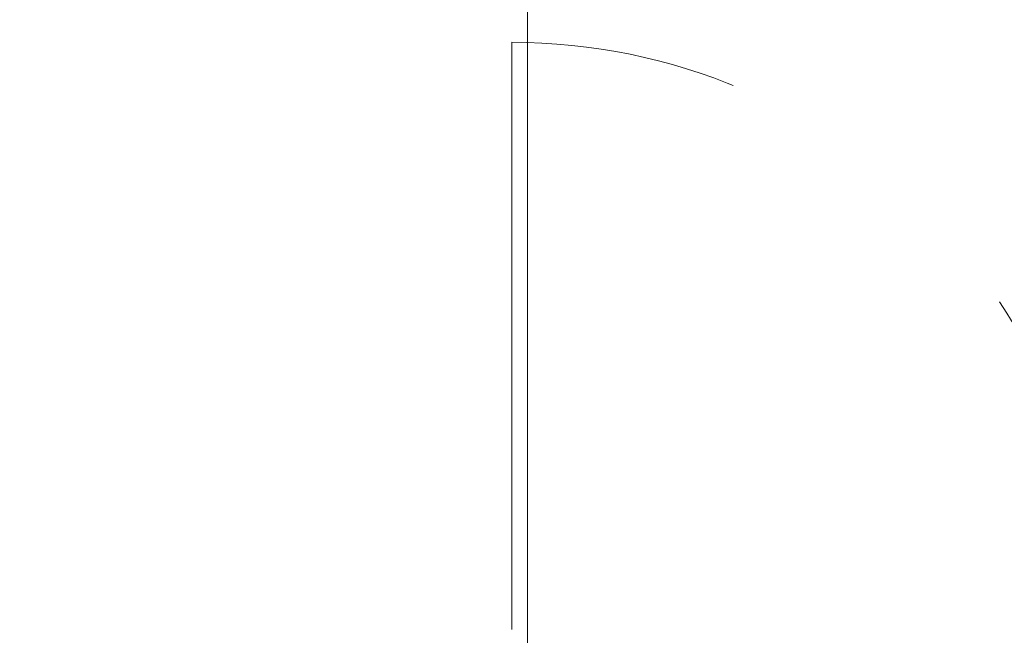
# Model space of a CAD drawing. Header units: centimetres. Extents: x -1631 to 21770, y -8842 to 3590.
# Tile 36 of 142: x 299 to 384, y 1020 to 1074. Entities that reach past the tile are written whole.
import ezdxf

# ---------------------------------------------------------------- set-up
doc = ezdxf.new("R2010")
doc.units = ezdxf.units.CM
doc.linetypes.add('Dash', pattern=[60, 30, -30])
for name, color, linetype, lineweight in [('A-DETL', 90, 'Continuous', 9), ('A-DOOR', 31, 'Continuous', 13), ('A-DOOR-HDLN', 31, 'Dash', 9), ('A-WALL-IDEN', 211, 'Continuous', 13)]:
    doc.layers.add(name, color=color, linetype=linetype, lineweight=lineweight)

# ---------------------------------------------------------------- blocks, each defined once
blk = doc.blocks.new('Schueco_FWS_ADS-75-SimplySmart_inw_Family-02 - FWS SI insert unit 90-2368450-6_piętro IV __13_80 m_ - stan projektowany')
at = {"layer": 'A-DOOR'}
blk.add_line((72.3, -58.25), (72.3, -7.6), dxfattribs=at)
at = {"layer": 'A-DOOR-HDLN'}
blk.add_arc((72.3, -7.6), 50.65, 180, 270, dxfattribs=at)

msp = doc.modelspace()

# ---------------------------------------------------------------- linework, layer by layer
at = {"layer": 'A-DETL', "linetype": 'Dash', "lineweight": 25}
msp.add_open_spline([(-555.623, 1472.575), (-478.908, 1472.575), (-450.623, 1472.575), (-439.123, 1472.575), (-439.123, 1461.075), (-439.123, 1432.79), (-439.123, 1329.11), (-439.123, 1326.281), (-439.123, 1289.326), (-402.167, 1289.326), (-399.339, 1289.326), (54.377, 1289.326), (347.204, 1289.326), (391.666, 1289.326), (413.877, 1267.114), (413.877, 1211.148), (413.877, 1019.9)], degree=3, knots=[0, 0, 0, 0, 1.274059, 1.834911, 2.395763, 3.964714, 5.438832, 7.007784, 7.847024, 8.686264, 14.083246, 22.278473, 30.929004, 34.961158, 36.402966, 39.45005, 39.45005, 39.45005, 39.45005], dxfattribs=at)
at = {"layer": 'A-WALL-IDEN'}
msp.add_line((342.927, 1013.376), (342.927, 1082.111), dxfattribs=at)

# ---------------------------------------------------------------- block references
at = {"layer": 'A-DOOR', "rotation": 180}
msp.add_blockref('Schueco_FWS_ADS-75-SimplySmart_inw_Family-02 - FWS SI insert unit 90-2368450-6_piętro IV __13_80 m_ - stan projektowany', (413.877, 1013.376), dxfattribs=at)

doc.saveas('drawing.dxf')
